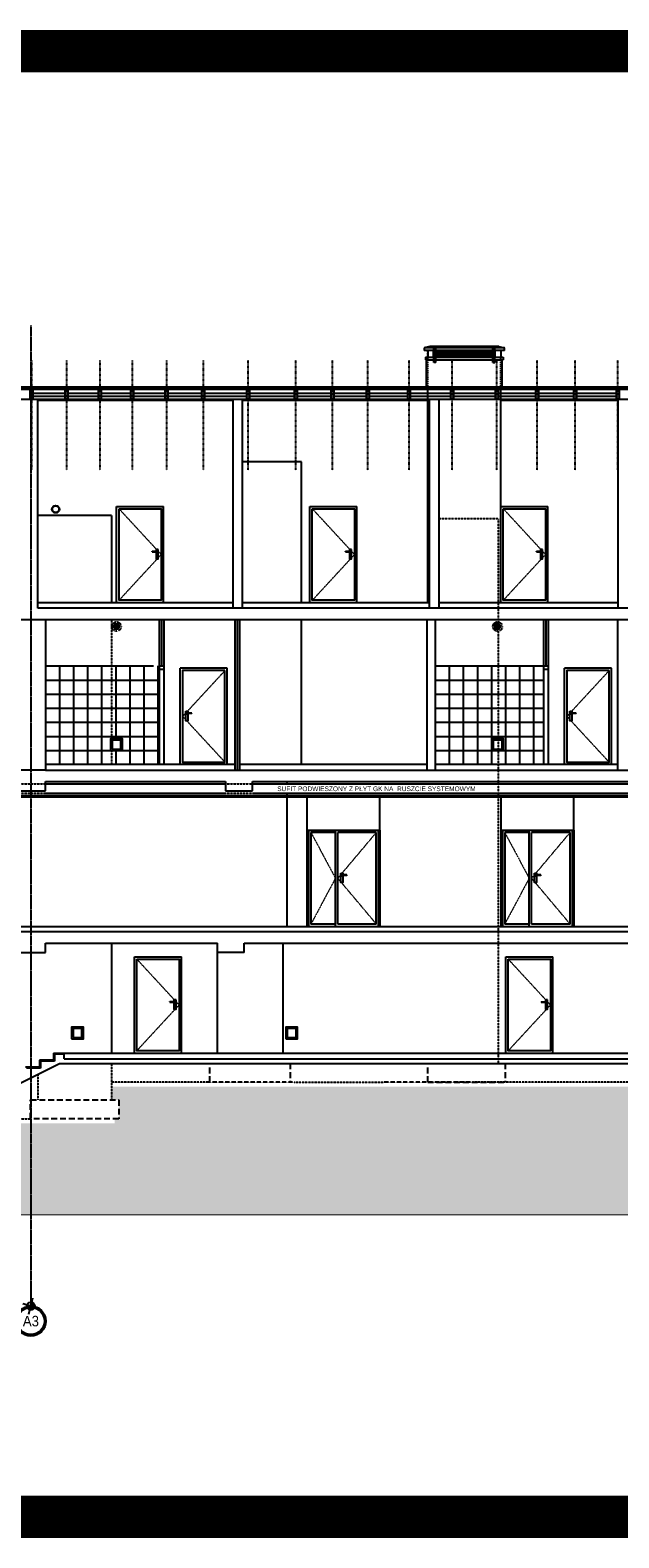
# Model space of a CAD drawing. Header units: inches. Extents: x -281236 to -70395, y 38777 to 102341.
# Tile 143 of 244: x -117235 to -115980, y 47015 to 50228. Entities that reach past the tile are written whole.
import ezdxf
from ezdxf.enums import TextEntityAlignment as Align

# ---------------------------------------------------------------- set-up
doc = ezdxf.new("R2010")
doc.units = ezdxf.units.IN
doc.header["$MEASUREMENT"] = 0
for name, pattern in [('CENTER', [2, 1.25, -0.25, 0.25, -0.25]), ('DASHDOT', [1, 0.5, -0.25, 0, -0.25]), ('DASHED', [0.75, 0.5, -0.25]), ('DASHED2', [0.375, 0.25, -0.125]), ('HIDDEN', [0.375, 0.25, -0.125])]:
    doc.linetypes.add(name, pattern=pattern)
doc.layers.get('0').update_dxf_attribs({"color": 101})
for name, color, linetype in [('Det--hatch', 8, 'Continuous'), ('Det--widok', 8, 'Continuous'), ('Drz---drzwi', 5, 'Continuous'), ('Fas--widok-cienka', 9, 'Continuous'), ('Fas--widok-glowna', 7, 'Continuous'), ('L_CIENKA', 8, 'Continuous'), ('Opis-spadki', 61, 'Continuous'), ('Os-osie glowne', 8, 'CENTER'), ('Os-osie-opis', 8, 'Continuous'), ('Pos-ceramika', 14, 'Continuous'), ('Pos-drewno', 22, 'Continuous'), ('PRZERYWANA', 8, 'HIDDEN'), ('Sc-cegla pelna', 32, 'Continuous'), ('Sc-cegla pelna-hatch', 8, 'Continuous'), ('Sc-gk', 120, 'Continuous'), ('Sc-gk-hatch', 8, 'Continuous'), ('Sc-izolacja term-obrys', 132, 'Continuous'), ('W-idok', 9, 'Continuous'), ('wnętrza_ściany', 55, 'Continuous'), ('Wym-wew', 8, 'Continuous')]:
    doc.layers.add(name, color=color, linetype=linetype)
doc.layers.add('Fas--widok-3', color=251, linetype='Continuous', lineweight=0)
doc.layers.get('Wym-wew').off()
doc.styles.add('dwg_opis duży', font='ARIAL.TTF', dxfattribs={"width": 0.9})
doc.styles.add('TYTUL2', font='ARIAL.TTF')
doc.linetypes.add('BATTING', pattern='A,0.0001,-0.1,[134,ltypeshp.shx,S=0.1,R=0,X=-0.1,Y=0],-0.2,[134,ltypeshp.shx,S=0.1,R=180,X=0.1,Y=0],-0.1', length=0.4001)
pattern_1 = [(45, (-4379.67, -16501.85), (2e-15, 24.7487373), [17.5, -17.5]), (45, (-4384.31, -16497.21), (2e-15, 24.7487373), [17.5, -17.5]), (45, (-4388.95, -16492.57), (2e-15, 24.7487373), [17.5, -17.5]), (135, (-4388.95, -16489.476), (-24.7487373, 4e-15), [17.5, -17.5]), (135, (-4384.31, -16484.836), (-24.7487373, 4e-15), [17.5, -17.5]), (135, (-4379.67, -16480.195), (-24.7487373, 4e-15), [17.5, -17.5])]

# ---------------------------------------------------------------- blocks, each defined once
blk = doc.blocks.new('_opis_osi_liczbowy')
blk.add_hatch(color=256).paths.add_polyline_path([(32, 32), (32, 28.8, -1), (32, -28.8), (32, -32, 1)])
at = {"layer": 'Defpoints'}
h = blk.add_hatch(color=256, dxfattribs=at)
h.paths.add_polyline_path([(-2.2, -8, 0.414214), (8, -2.2), (0, 0)])
h.paths.add_polyline_path([(-8, 2.2), (0, 0), (2.2, 8, 0.414214)])
for radius in [32, 28.8]:
    blk.add_circle((32, 0), radius)
for p, q in [((17.3, -4.6), (-17.3, 4.6)), ((4.6, 17.3), (-4.6, -17.3))]:
    blk.add_line(p, q, dxfattribs=at)
blk.add_circle((0, 0), 8.32, dxfattribs=at)
at = {"style": 'dwg_opis duży', "width": 0.9}
blk.add_attdef('AXNAMEH', text='', height=22.4, rotation=90, dxfattribs=at).set_placement((32, 0), align=Align.MIDDLE_CENTER)
blk = doc.blocks.new('d_50')
at = {"layer": 'Fas--widok-3', "linetype": 'DASHED2'}
blk.add_lwpolyline([(5, 200), (95, 102.5), (5, 5)], dxfattribs=at)
at = {"layer": 'Fas--widok-cienka', "linetype": 'Continuous'}
for p, q in [((75.5, 109.5), (86.2, 110)), ((75.5, 109), (75.5, 109.5)), ((75.5, 109), (75.5, 108.4)), ((75.5, 108.4), (86.2, 107.9)), ((86.4, 110), (84.2, 110)), ((86.4, 107.9), (84.2, 107.9)), ((86.4, 110), (87.4, 110)), ((86.4, 107.9), (87.4, 107.9)), ((87.4, 110), (87.4, 109)), ((87.4, 107.9), (87.4, 109))]:
    blk.add_line(p, q, dxfattribs=at)
for points in [[(5, 200), (95, 200), (95, 5), (5, 5)], [(88.5, 113.4), (84.2, 113.4), (84.2, 93.2), (88.5, 93.2)]]:
    blk.add_lwpolyline(points, close=True, dxfattribs=at)
blk.add_circle((86.4, 109), 1.04, dxfattribs=at)
at = {"layer": 'Fas--widok-glowna', "linetype": 'Continuous'}
for p, q in [((0, 0), (0, 205)), ((0, 205), (100, 205)), ((100, 0), (100, 205))]:
    blk.add_line(p, q, dxfattribs=at)

msp = doc.modelspace()

# ---------------------------------------------------------------- hatches: boundary and pattern name
at = {"layer": 'Det--hatch'}
h = msp.add_hatch(dxfattribs=at)
h.set_pattern_fill('EARTH', color=256, scale=70, angle=45, style=0)
h.set_pattern_definition(pattern_1)
h.paths.add_polyline_path([(-117061.61, 47975.99), (-117061.61, 47947.99), (-117046.11, 47947.99), (-117046.11, 47907.99), (-117054.78, 47907.99), (-117054.78, 47702.87), (-115448.55, 47702.87), (-115448.55, 47975.99)])
h = msp.add_hatch(dxfattribs=at)
h.set_pattern_fill('EARTH', color=256, scale=70, angle=45, style=0)
h.set_pattern_definition(pattern_1)
h.paths.add_polyline_path([(-117054.78, 47897.99), (-117283.78, 47897.99), (-118298.06, 47897.99), (-118298.06, 47820.99), (-118298.06, 47810.99), (-118383.57, 47810.99), (-118383.57, 47702.87), (-117054.78, 47702.87)])
at = {"layer": 'Det--widok', "ltscale": 2}
h = msp.add_hatch(dxfattribs=at)
h.set_pattern_fill('LINE', color=256, scale=20, style=0)
h.set_pattern_definition([(0, (-4379.6696, -16501.8506), (0, 2.5), [])])
h.paths.add_polyline_path([(-117045.92, 48956.99, 1), (-117055.92, 48956.99, 1)])
h = msp.add_hatch(dxfattribs=at)
h.set_pattern_fill('LINE', color=256, scale=20, style=0)
h.set_pattern_definition([(0, (-3567.43, -16501.8506), (0, 2.5), [])])
h.paths.add_polyline_path([(-116233.68, 48956.99, 1), (-116243.68, 48956.99, 1)])
at = {"layer": 'L_CIENKA'}
h = msp.add_hatch(dxfattribs=at)
h.set_pattern_fill('ANSI37', color=256, scale=20, angle=-90, style=0)
h.set_pattern_definition([(315, (-4379.6696, -16501.8506), (1.767766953, 1.767766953), []), (45, (-4379.6696, -16501.8506), (-1.767766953, 1.767766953), [])])
h.paths.add_polyline_path([(-116248.61, 49544.03), (-116324.61, 49544.03), (-116370.61, 49544.03), (-116370.61, 49532.03), (-116307.61, 49532.03), (-116248.61, 49532.03)])

# ---------------------------------------------------------------- linework, layer by layer
at = {"layer": 'Det--widok', "ltscale": 2}
for p, q in [((-117202.28, 48621.99), (-116818.35, 48621.99)), ((-116761.35, 48621.99), (-115603.05, 48621.99)), ((-117202.28, 48601.99), (-116818.35, 48601.99)), ((-116761.35, 48601.99), (-115540.89, 48601.99))]:
    msp.add_line(p, q, dxfattribs=at)
for points in [[(-117146.61, 48077.99), (-117121.61, 48077.99), (-117121.61, 48102.99), (-117146.61, 48102.99)], [(-117143.61, 48080.99), (-117124.61, 48080.99), (-117124.61, 48099.99), (-117143.61, 48099.99)], [(-116689.98, 48077.99), (-116664.98, 48077.99), (-116664.98, 48102.99), (-116689.98, 48102.99)], [(-116686.98, 48080.99), (-116667.98, 48080.99), (-116667.98, 48099.99), (-116686.98, 48099.99)]]:
    msp.add_lwpolyline(points, close=True, dxfattribs=at)
for major_axis in [(-5.66, 5.66), (-4.95, 4.95)]:
    msp.add_ellipse((-117180.61, 49206.99), major_axis=major_axis, ratio=1, start_param=2.3561945, end_param=8.6393798, dxfattribs=at)
at = {"layer": 'Drz---drzwi'}
for p, q in [((-116959.93, 48872.99), (-116959.93, 48662.99)), ((-116949.93, 48872.99), (-116949.93, 48662.99))]:
    msp.add_line(p, q, dxfattribs=at)
for points in [[(-116959.93, 48865.99), (-116949.93, 48865.99)], [(-116141.1, 48872.99), (-116141.1, 48662.99)], [(-116141.1, 48865.99), (-116131.1, 48865.99)], [(-116131.1, 48872.99), (-116131.1, 48662.99)]]:
    msp.add_lwpolyline(points, dxfattribs=at)
at = {"layer": 'Fas--widok-3', "linetype": 'DASHED2'}
for points in [[(-116636.49, 48517.99), (-116584.44, 48420.5), (-116636.49, 48323.02)], [(-116497.39, 48517.99), (-116579.44, 48420.51), (-116497.39, 48323)], [(-116223.49, 48517.99), (-116171.44, 48420.5), (-116223.49, 48323.02)], [(-116084.39, 48517.99), (-116166.44, 48420.51), (-116084.39, 48323)]]:
    msp.add_lwpolyline(points, dxfattribs=at)
at = {"layer": 'Fas--widok-cienka'}
for p, q in [((-116656.61, 48662.99), (-116656.61, 48971.99)), ((-116687.05, 48621.99), (-116687.05, 48626.99)), ((-116687.05, 48596.99), (-116687.05, 48601.99)), ((-116687.05, 48317.99), (-116687.05, 48593.99)), ((-116644.44, 48522.99), (-116644.44, 48593.99)), ((-116489.44, 48522.99), (-116489.44, 48593.99)), ((-116231.44, 48522.99), (-116231.44, 48593.99)), ((-116076.44, 48522.99), (-116076.44, 48593.99)), ((-116489.44, 48317.99), (-116489.44, 48521.01)), ((-117061.61, 48281.99), (-117061.61, 48047.99)), ((-116695.98, 48047.99), (-116695.98, 48281.99)), ((-116835.99, 48047.99), (-116835.99, 48261.99))]:
    msp.add_line(p, q, dxfattribs=at)
at = {"layer": 'Fas--widok-cienka', "linetype": 'Continuous'}
for p, q in [((-116571.86, 48428.03), (-116571.86, 48426.98)), ((-116570.81, 48428.03), (-116571.86, 48428.03)), ((-116571.86, 48425.94), (-116571.86, 48426.98)), ((-116570.81, 48428.03), (-116568.65, 48428.03)), ((-116559.94, 48427.57), (-116570.65, 48428.03)), ((-116559.94, 48426.39), (-116570.65, 48425.94)), ((-116559.94, 48426.98), (-116559.94, 48427.57)), ((-116559.94, 48426.98), (-116559.94, 48426.39)), ((-116158.86, 48427.99), (-116158.86, 48426.94)), ((-116157.81, 48427.99), (-116158.86, 48427.99)), ((-116158.86, 48425.9), (-116158.86, 48426.94)), ((-116157.81, 48427.99), (-116155.65, 48427.99)), ((-116146.94, 48427.54), (-116157.65, 48427.99)), ((-116146.94, 48426.35), (-116157.65, 48425.9)), ((-116146.94, 48426.94), (-116146.94, 48427.54)), ((-116146.94, 48426.94), (-116146.94, 48426.35)), ((-116570.81, 48425.94), (-116571.86, 48425.94)), ((-116570.81, 48425.94), (-116568.65, 48425.94)), ((-116157.81, 48425.9), (-116158.86, 48425.9)), ((-116157.81, 48425.9), (-116155.65, 48425.9))]:
    msp.add_line(p, q, dxfattribs=at)
for points in [[(-116572.98, 48431.39), (-116568.65, 48431.39), (-116568.65, 48411.24), (-116572.98, 48411.24)], [(-116159.98, 48431.36), (-116155.65, 48431.36), (-116155.65, 48411.21), (-116159.98, 48411.21)]]:
    msp.add_lwpolyline(points, close=True, dxfattribs=at)
at = {"layer": 'Fas--widok-cienka', "linetype": 'DASHED', "ltscale": 2, "const_width": 2}
msp.add_lwpolyline([(-113409.28, 48242.34), (-113716.01, 47702.87), (-118383.57, 47702.87)], dxfattribs=at)
at = {"layer": 'Fas--widok-cienka', "linetype": 'DASHED2', "ltscale": 0.6}
for centre in [(-117050.92, 48956.99), (-116238.68, 48956.99)]:
    msp.add_circle(centre, 10, dxfattribs=at)
at = {"layer": 'Fas--widok-cienka'}
for centre, radius in [((-117050.92, 48956.99), 6), ((-117050.92, 48956.99), 5), ((-116238.68, 48956.99), 6), ((-116238.68, 48956.99), 5)]:
    msp.add_circle(centre, radius, dxfattribs=at)
at = {"layer": 'Fas--widok-cienka', "linetype": 'Continuous'}
for centre in [(-116570.81, 48426.98), (-116157.81, 48426.94)]:
    msp.add_circle(centre, 1.04, dxfattribs=at)
at = {"layer": 'L_CIENKA'}
for p, q in [((-116383.11, 49554.03), (-116395.11, 49551.03)), ((-116395.11, 49551.03), (-116395.11, 49545.03)), ((-116224.11, 49551.03), (-116395.11, 49551.03)), ((-116236.11, 49554.03), (-116383.11, 49554.03)), ((-116236.11, 49554.03), (-116224.11, 49551.03)), ((-116224.11, 49545.03), (-116224.11, 49551.03)), ((-116224.11, 49545.03), (-116395.11, 49545.03)), ((-116392.11, 49531.13), (-116392.11, 49525.13)), ((-116392.11, 49531.13), (-116227.11, 49531.13)), ((-116392.11, 49525.13), (-116227.11, 49525.13)), ((-116390.11, 49467.64), (-116390.11, 49525.13)), ((-116387.61, 49545.03), (-116387.61, 49531.54)), ((-116375.61, 49531.13), (-116375.61, 49545.03)), ((-116374.61, 49550.03), (-116370.61, 49550.03)), ((-116374.61, 49545.03), (-116374.61, 49550.03)), ((-116374.61, 49531.03), (-116374.61, 49545.03)), ((-116374.61, 49520.03), (-116374.61, 49531.54)), ((-116370.61, 49520.03), (-116374.61, 49520.03)), ((-116370.61, 49545.03), (-116370.61, 49550.03)), ((-116370.61, 49531.03), (-116370.61, 49545.03)), ((-116370.61, 49520.03), (-116370.61, 49531.03)), ((-116324.61, 49544.03), (-116246.61, 49544.03)), ((-116246.61, 49532.03), (-116324.61, 49532.03)), ((-116244.61, 49550.03), (-116248.61, 49550.03)), ((-116248.61, 49545.03), (-116248.61, 49550.03)), ((-116248.61, 49531.03), (-116248.61, 49545.03)), ((-116248.61, 49520.03), (-116248.61, 49531.03)), ((-116248.61, 49520.03), (-116244.61, 49520.03)), ((-116246.61, 49544.03), (-116246.61, 49532.03)), ((-116244.61, 49545.03), (-116244.61, 49550.03)), ((-116244.61, 49531.03), (-116244.61, 49545.03)), ((-116244.61, 49520.03), (-116244.61, 49531.54)), ((-116243.61, 49531.13), (-116243.61, 49545.03)), ((-116231.61, 49545.03), (-116231.61, 49531.54)), ((-116229.11, 49467.64), (-116229.11, 49525.13)), ((-116227.11, 49531.13), (-116227.11, 49525.13)), ((-117796.82, 49467.64), (-114579.04, 49467.64)), ((-117796.82, 49463.15), (-114579.04, 49463.15)), ((-117796.63, 49466.5), (-114579.23, 49466.5))]:
    msp.add_line(p, q, dxfattribs=at)
at = {"layer": 'L_CIENKA', "linetype": 'DASHED2'}
for p, q in [((-116237.61, 49186.65), (-116363.61, 49186.65)), ((-116237.61, 49186.65), (-116237.61, 48025.99)), ((-117061.61, 48971.99), (-117061.61, 48662.99)), ((-117259.28, 48621.99), (-117202.28, 48621.99)), ((-116818.35, 48621.99), (-116761.35, 48621.99)), ((-117259.28, 48601.99), (-117202.28, 48601.99)), ((-116818.35, 48601.99), (-116761.35, 48601.99)), ((-117061.61, 48025.99), (-117061.61, 47947.99)), ((-117218.61, 48002.78), (-117218.61, 47947.99))]:
    msp.add_line(p, q, dxfattribs=at)
at = {"layer": 'L_CIENKA'}
msp.add_lwpolyline([(-116307.61, 49544.03), (-116372.61, 49544.03), (-116372.61, 49532.03), (-116307.61, 49532.03)], dxfattribs=at)
at = {"layer": 'Os-osie glowne'}
msp.add_lwpolyline([(-117233.52, 49598.83), (-117233.52, 47508.68)], dxfattribs=at)
at = {"layer": 'Pos-ceramika'}
for p, q in [((-117185.02, 48047.99), (-117185.02, 48032.99)), ((-117215.02, 48017.99), (-117245.02, 48017.99)), ((-117185.02, 48032.99), (-117215.02, 48032.99)), ((-117215.02, 48032.99), (-117215.02, 48017.99))]:
    msp.add_line(p, q, dxfattribs=at)
at = {"layer": 'Pos-drewno'}
for p, q in [((-117218.61, 49007.99), (-116802.61, 49007.99)), ((-116782.61, 49007.99), (-116383.61, 49007.99)), ((-116363.61, 49007.99), (-115981.61, 49007.99)), ((-116798.18, 48662.99), (-117201.92, 48662.99)), ((-116389.18, 48662.99), (-116788.18, 48662.99)), ((-115982.18, 48662.99), (-116371.18, 48662.99)), ((-118321.55, 48317.99), (-114593.65, 48317.99)), ((-117185.02, 48047.99), (-114599.43, 48047.99))]:
    msp.add_line(p, q, dxfattribs=at)
for points in [[(-117228.82, 49441.31), (-117228.82, 49459.31), (-117235.82, 49459.31), (-117235.82, 49441.31)], [(-117153.82, 49441.31), (-117153.82, 49459.31), (-117160.82, 49459.31), (-117160.82, 49441.31)], [(-117082.82, 49441.31), (-117082.82, 49459.31), (-117089.82, 49459.31), (-117089.82, 49441.31)], [(-117013.82, 49441.31), (-117013.82, 49459.31), (-117020.82, 49459.31), (-117020.82, 49441.31)], [(-116940.82, 49441.31), (-116940.82, 49459.31), (-116947.82, 49459.31), (-116947.82, 49441.31)], [(-116862.82, 49441.31), (-116862.82, 49459.31), (-116869.82, 49459.31), (-116869.82, 49441.31)], [(-116766.96, 49441.31), (-116766.96, 49459.31), (-116773.96, 49459.31), (-116773.96, 49441.31)], [(-116665.05, 49441.31), (-116665.05, 49459.31), (-116672.05, 49459.31), (-116672.05, 49441.31)], [(-116587.05, 49441.31), (-116587.05, 49459.31), (-116594.05, 49459.31), (-116594.05, 49441.31)], [(-116512.05, 49441.31), (-116512.05, 49459.31), (-116519.05, 49459.31), (-116519.05, 49441.31)], [(-116424.05, 49441.31), (-116424.05, 49459.31), (-116431.05, 49459.31), (-116431.05, 49441.31)], [(-116332.05, 49441.31), (-116332.05, 49459.31), (-116339.05, 49459.31), (-116339.05, 49441.31)], [(-116237.05, 49441.31), (-116237.05, 49459.31), (-116244.05, 49459.31), (-116244.05, 49441.31)], [(-116151.05, 49441.31), (-116151.05, 49459.31), (-116158.05, 49459.31), (-116158.05, 49441.31)], [(-116070.05, 49441.31), (-116070.05, 49459.31), (-116077.05, 49459.31), (-116077.05, 49441.31)], [(-115979.05, 49441.31), (-115979.05, 49459.31), (-115986.05, 49459.31), (-115986.05, 49441.31)]]:
    msp.add_lwpolyline(points, close=True, dxfattribs=at)
at = {"layer": 'PRZERYWANA', "ltscale": 0.5}
for p, q in [((-116387.61, 49467.64), (-116387.61, 49545.03)), ((-116231.61, 49467.64), (-116231.61, 49531.13))]:
    msp.add_line(p, q, dxfattribs=at)
at = {"layer": 'Sc-cegla pelna'}
for p, q in [((-117218.61, 49296.53), (-117218.61, 49441.31)), ((-117218.61, 48995.99), (-117218.61, 49427.53)), ((-116802.61, 48995.99), (-116802.61, 49441.31)), ((-116782.61, 48995.99), (-116782.61, 49441.31)), ((-116383.61, 48995.99), (-116383.61, 49441.31)), ((-116363.61, 48995.99), (-116363.61, 49441.31)), ((-115981.61, 48995.99), (-115981.61, 49441.31)), ((-115100.31, 48995.99), (-117218.61, 48995.99)), ((-117775.55, 48971.99), (-115100.31, 48971.99)), ((-117201.92, 48971.99), (-117201.92, 48650.99)), ((-116389.18, 48650.99), (-116389.18, 48971.99)), ((-116371.18, 48650.99), (-116371.18, 48971.99)), ((-115982.18, 48650.99), (-115982.18, 48971.99)), ((-117201.92, 48650.99), (-118321.56, 48650.99)), ((-117202.28, 48606.99), (-117202.28, 48626.99)), ((-117202.28, 48626.99), (-116818.35, 48626.99)), ((-117201.92, 48650.99), (-115148.87, 48650.99)), ((-116818.35, 48626.99), (-116818.35, 48606.99)), ((-116761.35, 48606.99), (-116761.35, 48626.99)), ((-116761.35, 48626.99), (-115603.05, 48626.99)), ((-117259.28, 48606.99), (-117202.28, 48606.99)), ((-116818.35, 48606.99), (-116761.35, 48606.99)), ((-115097.68, 48305.99), (-118321.55, 48305.99)), ((-117202.28, 48281.99), (-116835.99, 48281.99)), ((-117202.28, 48261.99), (-117202.28, 48281.99)), ((-116835.99, 48261.99), (-116835.99, 48281.99)), ((-116778.99, 48281.99), (-115603.05, 48281.99)), ((-116778.99, 48261.99), (-116778.99, 48281.99)), ((-117259.28, 48261.99), (-117202.28, 48261.99)), ((-116778.99, 48261.99), (-116835.99, 48261.99)), ((-117183.02, 48045.99), (-117162.19, 48045.99)), ((-117183.02, 48045.99), (-117183.02, 48030.99)), ((-117162.19, 48035.99), (-117162.19, 48045.99)), ((-117287.16, 47968.5), (-117172.19, 48025.99)), ((-117213.02, 48015.99), (-117243.02, 48015.99)), ((-117183.02, 48030.99), (-117213.02, 48030.99)), ((-117213.02, 48030.99), (-117213.02, 48015.99)), ((-117172.19, 48025.99), (-115577.36, 48025.99)), ((-117162.19, 48035.99), (-114054.3, 48035.99))]:
    msp.add_line(p, q, dxfattribs=at)
at = {"layer": 'Sc-cegla pelna-hatch', "color": 3, "const_width": 90}
msp.add_lwpolyline([(-122235.2, 50183.11), (-111828.68, 50183.11), (-111828.68, 47059.71), (-122235.2, 47059.71)], close=True, dxfattribs=at)
at = {"layer": 'Sc-gk'}
for p, q in [((-117796.91, 49441.31), (-114578.95, 49441.31)), ((-117218.61, 49439.81), (-116802.61, 49439.81)), ((-116782.61, 49439.81), (-116387.61, 49439.81)), ((-116231.61, 49439.81), (-115981.61, 49439.81)), ((-116959.93, 48971.99), (-116959.93, 48872.99)), ((-116949.93, 48971.99), (-116949.93, 48872.99)), ((-116798.18, 48650.99), (-116798.18, 48971.99)), ((-116788.18, 48650.99), (-116788.18, 48971.99)), ((-116141.1, 48971.99), (-116141.1, 48872.99)), ((-116131.1, 48971.99), (-116131.1, 48872.99)), ((-116959.93, 48872.99), (-116949.93, 48872.99)), ((-116141.1, 48872.99), (-116131.1, 48872.99)), ((-117775.55, 48596.99), (-115566.44, 48596.99)), ((-117775.55, 48593.99), (-115566.44, 48593.99))]:
    msp.add_line(p, q, dxfattribs=at)
at = {"layer": 'Sc-gk-hatch', "linetype": 'BATTING', "ltscale": 0.3}
for p, q in [((-117228.82, 49447.81), (-117160.82, 49447.81)), ((-117153.82, 49447.81), (-117089.82, 49447.81)), ((-117082.82, 49447.81), (-117020.82, 49447.81)), ((-117013.82, 49447.81), (-116947.82, 49447.81)), ((-116940.82, 49447.81), (-116869.82, 49447.81)), ((-116862.82, 49447.81), (-116773.96, 49447.81)), ((-116766.96, 49447.81), (-116672.05, 49447.81)), ((-116665.05, 49447.81), (-116594.05, 49447.81)), ((-116587.05, 49447.81), (-116519.05, 49447.81)), ((-116512.05, 49447.81), (-116431.05, 49447.81)), ((-116424.05, 49447.81), (-116339.05, 49447.81)), ((-116332.05, 49447.81), (-116244.05, 49447.81)), ((-116237.05, 49447.81), (-116158.05, 49447.81)), ((-116151.05, 49447.81), (-116077.05, 49447.81)), ((-116070.05, 49447.81), (-115986.05, 49447.81))]:
    msp.add_line(p, q, dxfattribs=at)
at = {"layer": 'Sc-gk-hatch', "linetype": 'BATTING', "ltscale": 0.22}
for p, q in [((-116954.93, 48971.99), (-116954.93, 48872.99)), ((-116793.18, 48650.99), (-116793.18, 48971.99)), ((-116136.1, 48971.99), (-116136.1, 48872.99))]:
    msp.add_line(p, q, dxfattribs=at)
at = {"layer": 'Sc-izolacja term-obrys'}
for p, q in [((-117228.82, 49454.31), (-117160.82, 49454.31)), ((-117153.82, 49454.31), (-117089.82, 49454.31)), ((-117082.82, 49454.31), (-117020.82, 49454.31)), ((-117013.82, 49454.31), (-116947.82, 49454.31)), ((-116940.82, 49454.31), (-116869.82, 49454.31)), ((-116862.82, 49454.31), (-116773.96, 49454.31)), ((-116766.96, 49454.31), (-116672.05, 49454.31)), ((-116665.05, 49454.31), (-116594.05, 49454.31)), ((-116587.05, 49454.31), (-116519.05, 49454.31)), ((-116512.05, 49454.31), (-116431.05, 49454.31)), ((-116424.05, 49454.31), (-116339.05, 49454.31)), ((-116332.05, 49454.31), (-116244.05, 49454.31)), ((-116237.05, 49454.31), (-116158.05, 49454.31)), ((-116151.05, 49454.31), (-116077.05, 49454.31)), ((-116070.05, 49454.31), (-115986.05, 49454.31))]:
    msp.add_line(p, q, dxfattribs=at)
at = {"layer": 'W-idok', "linetype": 'DASHDOT'}
for p, q in [((-117232.32, 49524.72), (-117232.32, 49290.13)), ((-117157.32, 49524.72), (-117157.32, 49290.13)), ((-117086.32, 49524.72), (-117086.32, 49290.13)), ((-117017.32, 49524.72), (-117017.32, 49290.13)), ((-116944.32, 49524.72), (-116944.32, 49290.13)), ((-116866.32, 49524.72), (-116866.32, 49290.13)), ((-116770.46, 49290.13), (-116770.46, 49524.72)), ((-116668.55, 49290.13), (-116668.55, 49524.72)), ((-116590.55, 49290.13), (-116590.55, 49524.72)), ((-116515.55, 49290.13), (-116515.55, 49524.72)), ((-116427.55, 49290.13), (-116427.55, 49524.72)), ((-116335.55, 49290.13), (-116335.55, 49524.72)), ((-116240.55, 49290.13), (-116240.55, 49524.72)), ((-116154.55, 49290.13), (-116154.55, 49524.72)), ((-116073.55, 49290.13), (-116073.55, 49524.72)), ((-115982.55, 49290.13), (-115982.55, 49524.72))]:
    msp.add_line(p, q, dxfattribs=at)
at = {"layer": 'W-idok'}
for p, q in [((-116387.61, 49007.99), (-116387.61, 49467.64)), ((-116231.61, 49007.99), (-116231.61, 49467.64)), ((-116656.61, 49308.15), (-116782.61, 49308.15)), ((-116656.61, 49007.99), (-116656.61, 49308.15)), ((-117061.61, 49193.99), (-117218.61, 49193.99)), ((-117061.61, 49193.99), (-117061.61, 49007.99)), ((-116644.44, 48522.99), (-116489.44, 48522.99)), ((-116644.44, 48317.99), (-116644.44, 48522.99)), ((-116584.44, 48318.01), (-116584.44, 48522.99)), ((-116492.39, 48317.99), (-116492.39, 48522.99)), ((-116489.44, 48522.99), (-116489.44, 48317.99)), ((-116231.44, 48522.99), (-116076.44, 48522.99)), ((-116231.44, 48317.99), (-116231.44, 48522.99)), ((-116171.44, 48318.01), (-116171.44, 48522.99)), ((-116079.39, 48317.99), (-116079.39, 48522.99)), ((-116076.44, 48522.99), (-116076.44, 48317.99)), ((-116579.44, 48323.02), (-116579.44, 48518.01)), ((-116497.39, 48517.99), (-116579.44, 48517.99)), ((-116497.39, 48323), (-116497.39, 48517.99)), ((-116166.44, 48323.02), (-116166.44, 48518.01)), ((-116084.39, 48517.99), (-116166.44, 48517.99)), ((-116084.39, 48323), (-116084.39, 48517.99))]:
    msp.add_line(p, q, dxfattribs=at)
at = {"layer": 'W-idok', "linetype": 'DASHED', "ltscale": 0.5}
for p, q in [((-116860.99, 47985.99), (-117061.61, 47985.99)), ((-116671.98, 47985.99), (-116480.87, 47985.99)), ((-115577.36, 47985.99), (-116291.86, 47985.99)), ((-118311.55, 47907.99), (-117234.11, 47907.99))]:
    msp.add_line(p, q, dxfattribs=at)
at = {"layer": 'W-idok', "linetype": 'DASHED2', "ltscale": 2}
for p, q in [((-116671.98, 47985.99), (-116860.99, 47985.99)), ((-116291.86, 47985.99), (-116480.87, 47985.99))]:
    msp.add_line(p, q, dxfattribs=at)
at = {"layer": 'W-idok', "linetype": 'DASHED2', "ltscale": 50}
msp.add_line((-116387.62, 47985.99), (-116222.61, 47985.99), dxfattribs=at)
at = {"layer": 'W-idok'}
for points in [[(-116641.49, 48522.99), (-116641.49, 48317.99)], [(-116228.49, 48522.99), (-116228.49, 48317.99)], [(-116584.44, 48517.99), (-116636.49, 48517.99)], [(-116636.49, 48517.99), (-116636.49, 48323.02)], [(-116171.44, 48517.99), (-116223.49, 48517.99)], [(-116223.49, 48517.99), (-116223.49, 48323.02)], [(-116584.44, 48323.02), (-116636.49, 48323.02)], [(-116497.39, 48323), (-116579.44, 48323.02)], [(-116171.44, 48323.02), (-116223.49, 48323.02)], [(-116084.39, 48323), (-116166.44, 48323.02)]]:
    msp.add_lwpolyline(points, dxfattribs=at)
at = {"layer": 'W-idok', "linetype": 'DASHED2', "ltscale": 50}
for points in [[(-116851.99, 47985.99), (-116851.99, 48025.99), (-116680.98, 48025.99)], [(-116680.98, 48025.99), (-116680.98, 47985.99)], [(-116387.62, 47985.99), (-116387.62, 48025.99), (-116222.61, 48025.99), (-116222.61, 47985.99)], [(-117046.11, 47947.99), (-117046.11, 47907.99), (-117234.11, 47907.99)], [(-117234.11, 47907.99), (-117234.11, 47947.99), (-117046.11, 47947.99)]]:
    msp.add_lwpolyline(points, dxfattribs=at)
at = {"layer": 'wnętrza_ściany', "ltscale": 2}
for p, q in [((-117201.92, 48872.99), (-116971.92, 48872.99)), ((-117171.92, 48662.99), (-117171.92, 48872.99)), ((-117141.92, 48662.99), (-117141.92, 48872.99)), ((-117111.92, 48662.99), (-117111.92, 48872.99)), ((-117081.92, 48662.99), (-117081.92, 48872.99)), ((-117051.92, 48717.99), (-117051.92, 48872.99)), ((-117021.92, 48662.99), (-117021.92, 48872.99)), ((-116991.92, 48662.99), (-116991.92, 48872.99)), ((-116961.92, 48662.99), (-116961.92, 48872.99)), ((-116371.18, 48872.99), (-116141.18, 48872.99)), ((-116341.18, 48662.99), (-116341.18, 48872.99)), ((-116311.18, 48662.99), (-116311.18, 48872.99)), ((-116281.18, 48662.99), (-116281.18, 48872.99)), ((-116251.18, 48662.99), (-116251.18, 48872.99)), ((-116221.18, 48662.99), (-116221.18, 48872.99)), ((-116191.18, 48662.99), (-116191.18, 48872.99)), ((-116161.18, 48662.99), (-116161.18, 48872.99)), ((-117201.92, 48842.99), (-116961.92, 48842.99)), ((-117201.92, 48812.99), (-116961.92, 48812.99)), ((-116371.18, 48842.99), (-116141.18, 48842.99)), ((-116371.18, 48812.99), (-116141.18, 48812.99)), ((-117201.92, 48782.99), (-116961.92, 48782.99)), ((-116371.18, 48782.99), (-116141.18, 48782.99)), ((-117201.92, 48752.99), (-116961.92, 48752.99)), ((-116371.18, 48752.99), (-116141.18, 48752.99)), ((-117201.92, 48722.99), (-116961.92, 48722.99)), ((-116371.18, 48722.99), (-116141.18, 48722.99)), ((-117201.92, 48692.99), (-116961.92, 48692.99)), ((-117051.92, 48662.99), (-117051.92, 48692.99)), ((-116371.18, 48692.99), (-116141.1, 48692.99))]:
    msp.add_line(p, q, dxfattribs=at)
for points in [[(-117063.42, 48692.99), (-117038.42, 48692.99), (-117038.42, 48717.99), (-117063.42, 48717.99)], [(-116251.18, 48692.99), (-116226.18, 48692.99), (-116226.18, 48717.99), (-116251.18, 48717.99)], [(-117060.42, 48695.99), (-117041.42, 48695.99), (-117041.42, 48714.99), (-117060.42, 48714.99)], [(-116248.18, 48695.99), (-116229.18, 48695.99), (-116229.18, 48714.99), (-116248.18, 48714.99)]]:
    msp.add_lwpolyline(points, close=True, dxfattribs=at)

# ---------------------------------------------------------------- block references
at = {"layer": 'Os-osie-opis'}
ref = msp.add_blockref('_opis_osi_liczbowy', (-117233.52, 47508.68), dxfattribs=dict(at, rotation=270))
ref.add_attrib('AXNAMEH', 'A3', dxfattribs={"layer": '0', "height": 22.4, "style": 'dwg_opis duży', "width": 0.9}).set_placement((-117233.37, 47476.69), align=Align.MIDDLE_CENTER)
at = {"layer": 'Wym-wew'}
for p in [(-117050.61, 49007.99), (-116638.61, 49007.99), (-116231.61, 49007.99), (-117012.61, 48048.01), (-116221.05, 48047.95)]:
    msp.add_blockref('d_50', p, dxfattribs=at)
at = {"layer": 'Wym-wew', "xscale": -1}
for p in [(-116814.93, 48662.99), (-115996.1, 48663.01)]:
    msp.add_blockref('d_50', p, dxfattribs=at)

# ---------------------------------------------------------------- texts
at = {"layer": 'Opis-spadki', "insert": (-116496.9, 48616.2), "char_height": 10, "width": 680.8535, "attachment_point": 2, "style": 'TYTUL2'}
msp.add_mtext('SUFIT PODWIESZONY Z PŁYT GK NA  RUSZCIE SYSTEMOWYM', dxfattribs=at)

doc.saveas('drawing.dxf')
